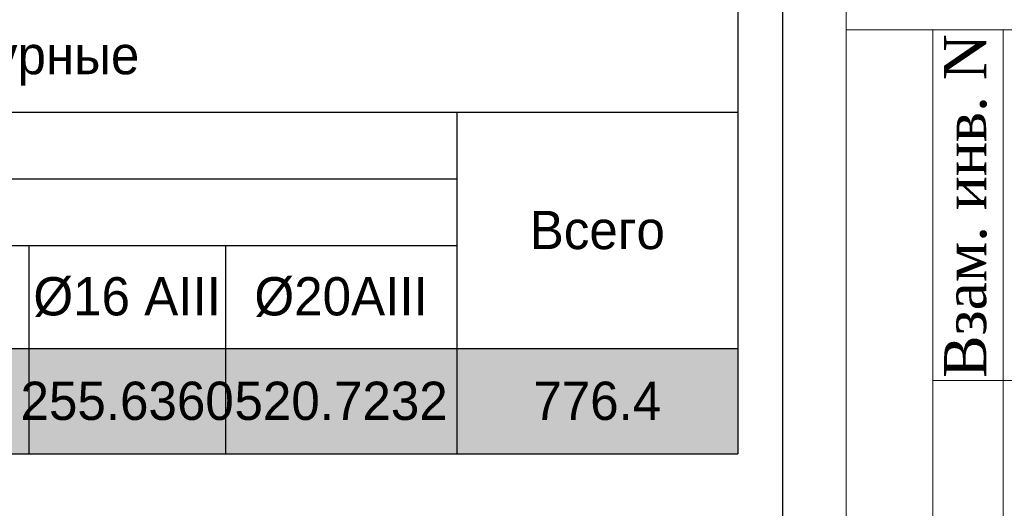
# Model space of a CAD drawing. Header units: millimetres. Extents: x -33345 to 4712671, y -3392 to 121473.
# Tile 68 of 256: x 512602 to 520329, y 50601 to 54430. Entities that reach past the tile are written whole.
import ezdxf

# ---------------------------------------------------------------- set-up
doc = ezdxf.new("R2010")
doc.units = ezdxf.units.MM
doc.layers.add('Lina', color=7, linetype='Continuous', lineweight=20)
doc.layers.add('КЖ Текст', color=250, linetype='Continuous', lineweight=15)
doc.styles.get("Standard").update_dxf_attribs({"font": 'arial.ttf'})
doc.styles.add('Times New Roman', font='times.ttf')
doc.styles.add('X-U-RW-01$0$StyleROMANS', font='GOTHIC.TTF')

# ---------------------------------------------------------------- blocks, each defined once
blk = doc.blocks.new('awe4tD')
at = {"layer": 'Lina', "ltscale": 10}
for p, q in [((-44312814.9, 22744227.9), (-44314814.9, 22744227.9)), ((-44313584.9, 22734877.9), (-44313584.9, 22744227.9)), ((-44312814.9, 22741477.9), (-44314134.9, 22741477.9))]:
    blk.add_line(p, q, dxfattribs=at)
blk.add_lwpolyline([(-44239014.9, 22734377.9), (-44314814.9, 22734377.9), (-44314814.9, 22776377.9), (-44239014.9, 22776377.9)], close=True, dxfattribs=at)
at = {"layer": 'Lina', "lineweight": 30, "ltscale": 10}
blk.add_lwpolyline([(-44239514.9, 22734877.9), (-44312814.9, 22734877.9), (-44312814.9, 22775877.9), (-44239514.9, 22775877.9)], close=True, dxfattribs=at)
at = {"layer": 'Lina', "ltscale": 10}
blk.add_lwpolyline([(-44312814.9, 22734877.9), (-44314134.9, 22734877.9), (-44314134.9, 22744227.9)], dxfattribs=at)
at = {"layer": 'Lina', "ltscale": 10, "insert": (-44314046.9, 22741499.4), "char_height": 330, "width": 2670.438, "attachment_point": 1, "rotation": 90, "style": 'Times New Roman'}
blk.add_mtext('Взам. инв. N', dxfattribs=at)
blk = doc.blocks.new('*T1858')
at = {"color": 0, "linetype": 'ByBlock', "lineweight": -2, "transparency": 16777216}
for p, q in [((0, 0), (18500, 0)), ((0, 0), (0, -7739.9)), ((18500, 0), (18500, -7739.9)), ((0, -909.2), (18500, -909.2)), ((1557.2, -909.2), (1557.2, -1786)), ((5105.6, -909.2), (5105.6, -1786)), ((10255.5, -909.2), (10255.5, -1786)), ((12936.6, -909.2), (12936.6, -3736.1)), ((14479.2, -909.2), (14479.2, -3736.1)), ((16294.1, -909.2), (16294.1, -3736.1)), ((0, -1786), (18500, -1786)), ((0, -2589), (18500, -2589)), ((1557.2, -2589), (1557.2, -3736.1)), ((5105.6, -2589), (5105.6, -3736.1)), ((10255.5, -2589), (10255.5, -3736.1)), ((0, -3162.5), (18500, -3162.5)), ((0, -3736.1), (18500, -3736.1)), ((0, -4259.2), (18500, -4259.2)), ((5105.6, -4259.2), (5105.6, -7739.9)), ((5105.6, -5062.2), (18500, -5062.2)), ((16294.1, -5062.2), (16294.1, -7739.9)), ((5105.6, -5585.3), (16294.1, -5585.3)), ((0, -6108.5), (16294.1, -6108.5)), ((10255.5, -6108.5), (10255.5, -7739.9)), ((12936.6, -6108.5), (12936.6, -7739.9)), ((14479.2, -6108.5), (14479.2, -7739.9)), ((0, -6914.3), (18500, -6914.3)), ((0, -7739.9), (18500, -7739.9))]:
    blk.add_line(p, q, dxfattribs=at)
at = {"color": 9, "true_color": 0xc7c8ca, "transparency": 16777216}
for points in [[(14479.2, -1786), (14479.2, -2589), (16294.1, -1786), (16294.1, -2589)], [(16294.1, -1786), (16294.1, -2589), (18500, -1786), (18500, -2589)], [(14479.2, -2589), (14479.2, -3162.5), (16294.1, -2589), (16294.1, -3162.5)], [(16294.1, -2589), (16294.1, -3162.5), (18500, -2589), (18500, -3162.5)], [(14479.2, -3162.5), (14479.2, -3736.1), (16294.1, -3162.5), (16294.1, -3736.1)], [(16294.1, -3162.5), (16294.1, -3736.1), (18500, -3162.5), (18500, -3736.1)], [(5105.6, -6914.3), (5105.6, -7739.9), (10255.5, -6914.3), (10255.5, -7739.9)], [(10255.5, -6914.3), (10255.5, -7739.9), (12936.6, -6914.3), (12936.6, -7739.9)], [(12936.6, -6914.3), (12936.6, -7739.9), (14479.2, -6914.3), (14479.2, -7739.9)], [(14479.2, -6914.3), (14479.2, -7739.9), (16294.1, -6914.3), (16294.1, -7739.9)], [(16294.1, -6914.3), (16294.1, -7739.9), (18500, -6914.3), (18500, -7739.9)]]:
    blk.add_solid(points, dxfattribs=at)
at = {"color": 0, "lineweight": 25, "transparency": 16777216, "char_height": 300, "attachment_point": 5, "style": 'X-U-RW-01$0$StyleROMANS'}
for s, insert, width in [('Спецификация материалов на ФП-1', (9250, -454.6), 18497), ('Марка поз', (778.6, -1347.6), 1554.215), ('L элемента, м', (11596.1, -1347.6), 2678.109), ('Кол-   во', (13707.9, -1347.6), 1539.615), ('Масса   ед, кг', (15386.7, -1347.6), 1811.84), ('Обозначение', (3331.4, -1347.6), 3545.394), ('Наименование', (7680.6, -1347.6), 5146.908), ('Примеч.', (17397, -1347.6), 2202.918), ('{\\C230;Дополнительная арматура нижней }', (6468.3, -2187.5), 12933.627), ('{\\C230;1}', (13707.9, -2187.5), 1539.615), ('{\\C230;776.3592}', (15386.7, -2187.5), 1811.84), ('{\\C230;776.3592}', (17397, -2187.5), 2202.918), ('{\\C5;1}', (778.6, -2875.8), 1554.215), ('{\\C5;ГОСТ 34028-2016}', (3331.4, -2875.8), 3545.394), ('{\\C5;%%C20АIII}', (7680.6, -2875.8), 5146.908), ('{\\C5;2400}', (11596.1, -2875.8), 2678.109), ('{\\C5;148}', (13707.9, -2875.8), 1539.615), ('{\\C5;3.5}', (15386.7, -2875.8), 1811.84), ('{\\C5;520.7}', (17397, -2875.8), 2202.918), ('{\\C5;2}', (778.6, -3449.3), 1554.215), ('{\\C5;ГОСТ 34028-2016}', (3331.4, -3449.3), 3545.394), ('{\\C5;%%C16АIII}', (7680.6, -3449.3), 5146.908), ('{\\C5;2000}', (11596.1, -3449.3), 2678.109), ('{\\C5;81}', (13707.9, -3449.3), 1539.615), ('{\\C5;3.2}', (15386.7, -3449.3), 1811.84), ('{\\C5;255.6}', (17397, -3449.3), 2202.918), ('\\A1;Ведомось расхода стали на элемент, кг', (9250, -3997.6), 18497), ('\\A1;Изделия арматурные', (11802.8, -4660.7), 13391.391), ('Марка \\Pэлемента', (2552.8, -5183.8), 5102.609), ('\\A1; Арматура класса  А-III', (10699.8, -5323.8), 11185.473), ('{\\C5;ГОСТ 34028-2016}', (10699.8, -5846.9), 11185.473), ('Всего', (17397, -5988.2), 2202.918), ('%%C8АI', (7680.6, -6511.4), 5146.908), ('%%C12 АIII', (11596.1, -6511.4), 2678.109), ('%%C16 АIII', (13707.9, -6511.4), 1539.615), ('%%C20АIII', (15386.7, -6511.4), 1811.84), ('255.6360', (13707.9, -7327.1), 1539.615), ('776.4', (17397, -7327.1), 2202.918)]:
    blk.add_mtext(s, dxfattribs=dict(at, insert=insert, width=width))
at = {"color": 0, "lineweight": 25, "transparency": 16777216, "insert": (15386.7, -7327.1), "char_height": 300, "width": 1811.84, "attachment_point": 5}
blk.add_mtext('{\\fCentury Gothic|b0|i0|c204|p34;520.7232}', dxfattribs=at)

msp = doc.modelspace()

# ---------------------------------------------------------------- block references
for name, p in [('awe4tD', (44758103.28, -22689876.566)), ('awe4tD', (44833903.28, -22689876.566)), ('*T1858', (499737.788, 58767.987))]:
    msp.add_blockref(name, p)

# ---------------------------------------------------------------- texts
at = {"layer": 'КЖ Текст', "color": 0, "insert": (514416.149, 69272.497), "char_height": 350, "width": 7453.30724, "attachment_point": 5, "style": 'X-U-RW-01$0$StyleROMANS'}
msp.add_mtext('\\pi-687.015,l700,t700;1.^IДанный лист читать совместно с л. \\P2.^IВязку поперечных стержней (хомутов) во всех пересечениях с рабочей арматурой проводить отожжённой стальной проволокой диаметром 0.8-1.2мм. \\P3.^IКонцы поперечных стержней (хомутов) заводить в тело бетона на длину не менее 50мм.\\P4.^IКонцы продольных стержней заанкеровать в торцевые колонны на длину 40d (d-длина арматурного стержня).\\P5.^IМарка стали для арматуры АIII и АI должно быть 25Г2С или 35ГС по ГОСТ 14098-91\\P{\\A1;\\C256;6.^IПосле распалубливания боковые и верхние поверхности фундамента, соприкасающиеся с грунтом, обклеить полиизолом выступающими снизу фундамента. }', dxfattribs=at)

doc.saveas('drawing.dxf')
